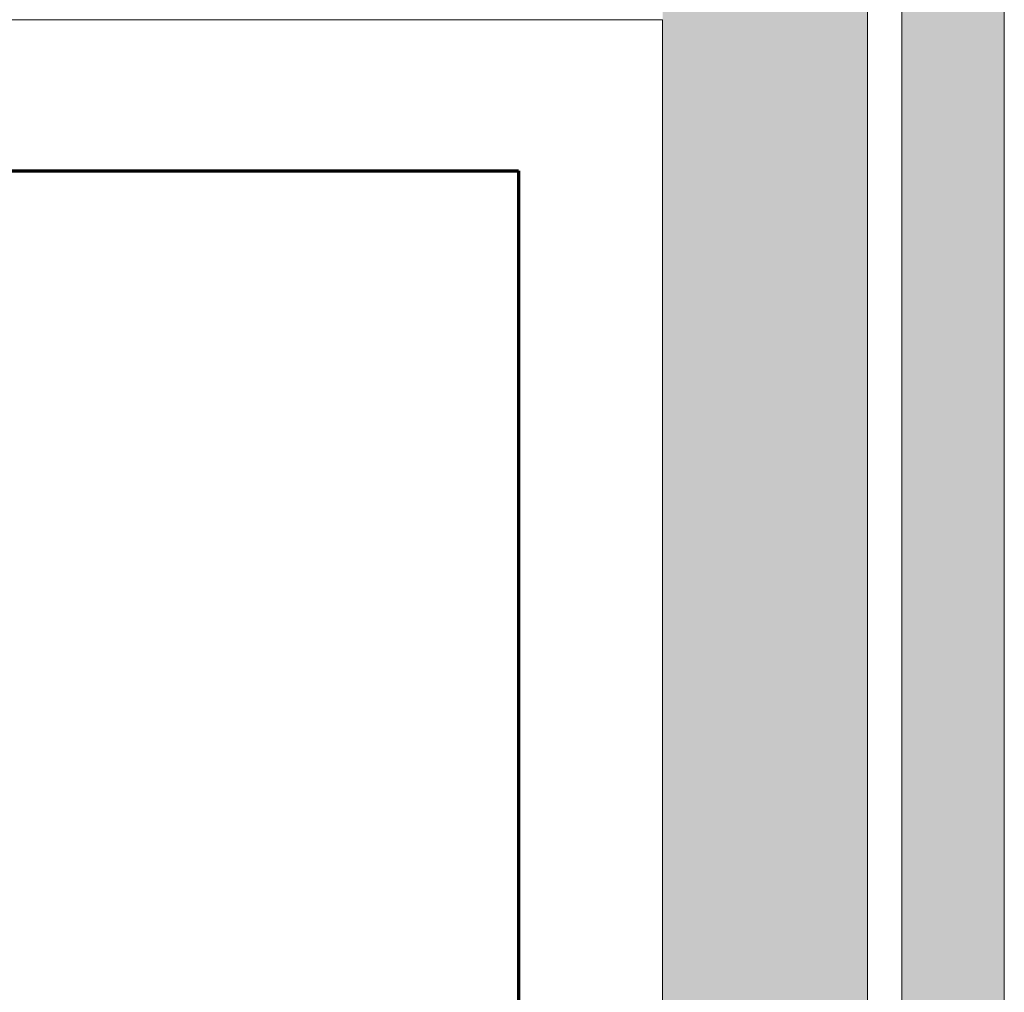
# Model space of a CAD drawing. Header units: centimetres. Extents: x -1737 to 22393, y -8842 to 3838.
# Tile 52 of 65: x 240 to 297, y 1033 to 1090. Entities that reach past the tile are written whole.
import ezdxf

# ---------------------------------------------------------------- set-up
doc = ezdxf.new("R2010")
doc.units = ezdxf.units.CM
doc.linetypes.add('Długa kreska', pattern=[142.875, 95.25, -47.625])
for name, color, linetype, lineweight in [('A-DETL', 90, 'Continuous', 9), ('A-WALL', 113, 'Continuous', 13), ('A-WALL-PATT', 111, 'Continuous', 13)]:
    doc.layers.add(name, color=color, linetype=linetype, lineweight=lineweight)

msp = doc.modelspace()

# ---------------------------------------------------------------- hatches: boundary and pattern name
at = {"layer": 'A-WALL-PATT'}
for points in [[(297.377, 803.326), (297.377, 1123.326), (291.377, 1123.326), (291.377, 803.326)], [(285.977, 805.326), (289.377, 805.326), (289.377, 1115.326), (277.377, 1115.326), (277.377, 805.326)]]:
    msp.add_hatch(color=9, dxfattribs=at).paths.add_polyline_path(points, flags=0)

# ---------------------------------------------------------------- linework, layer by layer
at = {"layer": 'A-DETL', "linetype": 'Długa kreska', "lineweight": 70}
for p, q in [((62.933, 1081.491), (268.933, 1081.491)), ((268.933, 1081.491), (268.933, 825.491))]:
    msp.add_line(p, q, dxfattribs=at)
at = {"layer": 'A-WALL', "lineweight": 9}
for p, q in [((297.377, 797.326), (297.377, 1123.326)), ((291.377, 1117.326), (291.377, 803.326)), ((289.377, 805.326), (289.377, 1115.326)), ((227.377, 1090.326), (277.377, 1090.326)), ((277.377, 1090.326), (277.377, 817.326))]:
    msp.add_line(p, q, dxfattribs=at)

doc.saveas('drawing.dxf')
